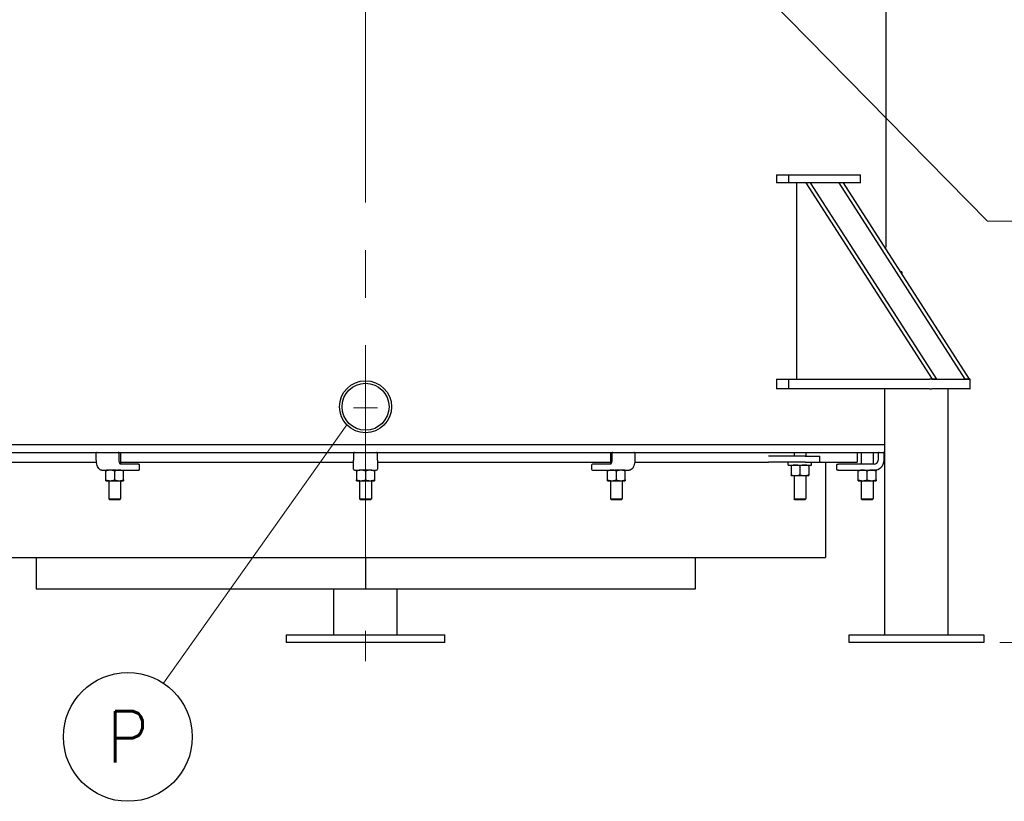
# Model space of a CAD drawing. Extents: x 1 to 669, y 0 to 417.
# Tile 175 of 256: x 313 to 375, y 155 to 204. Entities that reach past the tile are written whole.
import ezdxf
from ezdxf.enums import TextEntityAlignment as Align

# ---------------------------------------------------------------- set-up
doc = ezdxf.new("R2010")
doc.units = 0
doc.header["$LTSCALE"] = 12
doc.header["$MEASUREMENT"] = 0
doc.linetypes.add('C', pattern=[2, 1.25, -0.25, 0.25, -0.25])
doc.layers.get('0').update_dxf_attribs({"linetype": 'CONTINUOUS'})
doc.layers.add('C', color=4, linetype='C', lineweight=13)
doc.layers.add('Leader', color=41, linetype='CONTINUOUS', lineweight=13)
doc.layers.add('D', color=2, linetype='CONTINUOUS')
doc.styles.get("Standard").update_dxf_attribs({"font": 'SIMPLEX.SHX', "width": 0.875})
doc.dimstyles.get("Standard").update_dxf_attribs({"dimscale": 28, "dimtxt": 0.125, "dimasz": 0.125, "dimexe": 0.04375, "dimexo": 0.0625, "dimgap": 0.04375, "dimtad": 0, "dimtih": 1, "dimtoh": 1, "dimdec": 4, "dimzin": 12, "dimdsep": 46, "dimlunit": 5, "dimtxsty": 'Standard', "dimcen": 0, "dimclrd": 256, "dimclre": 256, "dimclrt": 256, "dimadec": 1, "dimazin": 3, "dimtfac": 0.875, "dimtdec": 4, "dimtofl": 0, "dimtmove": 0, "dimatfit": 2, "dimfxl": 1, "dimtolj": 1, "dimtzin": 12, "dimlwd": 13, "dimlwe": 13, "dimarcsym": 0})
doc.dimstyles.new('STANDARD$0', dxfattribs={"dimscale": 32, "dimtxt": 0.09375, "dimasz": 0.0625, "dimexe": 0.03125, "dimexo": 0.03125, "dimgap": 0.03125, "dimtad": 1, "dimtih": 1, "dimtoh": 1, "dimdec": 4, "dimzin": 12, "dimdsep": 46, "dimlunit": 5, "dimtxsty": 'Standard', "dimcen": -0.03125, "dimclrd": 256, "dimclre": 256, "dimclrt": 256, "dimadec": 0, "dimazin": 0, "dimtfac": 0.875, "dimtdec": 4, "dimtofl": 0, "dimtmove": 0, "dimatfit": 3, "dimfxl": 1, "dimtolj": 1, "dimtzin": 12, "dimlwd": 13, "dimlwe": 13, "dimarcsym": 0})

# ---------------------------------------------------------------- blocks, each defined once
blk = doc.blocks.new('*D61')
at = {"layer": 'D', "lineweight": 13, "transparency": 16777216}
for p, q in [((381.374, 261.963), (414.958, 261.963)), ((413.958, 259.963), (413.958, 237.697)), ((413.958, 166.588), (413.958, 229.572)), ((374.331, 164.588), (414.958, 164.588))]:
    blk.add_line(p, q, dxfattribs=at)
at = {"layer": 'D', "transparency": 16777216}
for points in [[(413.625, 259.963), (414.292, 259.963), (413.958, 261.963)], [(413.625, 166.588), (414.292, 166.588), (413.958, 164.588)]]:
    blk.add_solid(points, dxfattribs=at)
at = {"layer": 'D', "transparency": 16777216, "insert": (413.958, 233.634), "char_height": 3, "attachment_point": 5}
blk.add_mtext('\\A1;97{\\H0.875x;\\S1/2;}{}{\\C2;%%p1}', dxfattribs=at)
blk = doc.blocks.new('*D62')
at = {"layer": 'D', "lineweight": 13, "transparency": 16777216}
for p, q in [((327.321, 286.096), (429.405, 286.096)), ((428.405, 284.096), (428.405, 230.339)), ((428.405, 166.588), (428.405, 222.214)), ((374.331, 164.588), (429.405, 164.588))]:
    blk.add_line(p, q, dxfattribs=at)
at = {"layer": 'D', "transparency": 16777216}
for points in [[(428.072, 284.096), (428.738, 284.096), (428.405, 286.096)], [(428.072, 166.588), (428.738, 166.588), (428.405, 164.588)]]:
    blk.add_solid(points, dxfattribs=at)
at = {"layer": 'D', "transparency": 16777216, "insert": (428.405, 226.276), "char_height": 3, "attachment_point": 5}
blk.add_mtext('\\A1;121{\\H0.875x;\\S1/2;}{}{\\C2;%%p1}', dxfattribs=at)

msp = doc.modelspace()

# ---------------------------------------------------------------- linework, layer by layer
for p, q in [((367.15841, 189.58826), (367.15841, 231.30701)), ((360.24387, 194.08826), (361.04106, 194.08826)), ((360.24387, 194.08826), (360.24387, 193.58826)), ((361.04106, 194.08826), (365.54106, 194.08826)), ((361.04106, 193.58826), (361.04106, 194.08826)), ((365.54106, 193.58826), (365.54106, 194.08826)), ((361.04106, 193.58826), (360.24387, 193.58826)), ((365.54106, 193.58826), (361.04106, 193.58826)), ((361.51262, 193.58826), (361.51262, 181.21326)), ((370.09142, 181.21326), (362.13481, 193.58826)), ((362.38481, 193.58826), (362.13481, 193.58826)), ((362.38481, 193.58826), (370.34142, 181.21326)), ((372.15392, 181.21326), (364.19731, 193.58826)), ((364.44731, 193.58826), (364.19731, 193.58826)), ((364.44731, 193.58826), (372.40392, 181.21326)), ((368.15841, 187.96326), (368.06395, 187.96326)), ((368.15841, 187.96326), (368.15841, 187.81634)), ((360.24387, 181.21326), (361.04106, 181.21326)), ((360.24387, 181.21326), (360.24387, 180.58826)), ((361.04106, 181.21326), (369.90173, 181.21326)), ((361.04106, 180.58826), (361.04106, 181.21326)), ((370.04803, 181.21326), (369.90173, 181.21326)), ((370.04803, 181.21326), (372.44731, 181.21326)), ((370.34142, 181.21326), (370.09142, 181.21326)), ((372.40392, 181.21326), (372.15392, 181.21326)), ((372.46406, 181.21326), (372.44731, 181.21326)), ((372.46406, 180.58826), (372.46406, 181.21326)), ((361.04106, 180.58826), (360.24387, 180.58826)), ((369.90173, 180.58826), (361.04106, 180.58826)), ((367.0826, 165.08826), (367.0826, 180.58826)), ((369.90173, 180.58826), (370.04803, 180.58826)), ((372.44731, 180.58826), (370.04803, 180.58826)), ((371.0826, 165.08826), (371.0826, 180.58826)), ((372.44731, 180.58826), (372.46406, 180.58826)), ((301.60921, 177.08826), (334.34591, 177.08826)), ((334.34591, 177.08826), (367.0826, 177.08826)), ((301.60921, 176.58826), (334.34591, 176.58826)), ((317.37485, 176.08826), (317.37485, 176.52826)), ((318.81747, 176.08826), (318.81747, 176.52826)), ((318.90841, 176.58826), (318.90841, 175.83871)), ((333.59591, 176.52826), (333.59591, 176.08826)), ((334.34591, 176.58826), (367.0826, 176.58826)), ((335.09591, 176.08826), (335.09591, 176.52826)), ((349.78341, 176.58826), (349.78341, 175.83871)), ((349.87435, 176.52826), (349.87435, 176.08826)), ((351.31697, 176.52826), (351.31697, 176.08826)), ((360.03596, 176.33826), (359.75554, 176.33826)), ((362.05749, 176.33826), (360.03596, 176.33826)), ((361.35896, 176.58826), (361.35896, 176.33826)), ((362.05749, 176.33826), (362.98396, 176.33826)), ((362.10896, 176.58826), (362.10896, 176.33826)), ((362.98396, 175.96326), (362.98396, 176.33826)), ((365.34591, 176.58826), (365.34591, 175.96326)), ((365.59591, 176.58826), (365.59591, 175.83826)), ((366.34591, 176.58826), (366.34591, 175.83826)), ((366.65791, 176.52826), (366.65791, 176.08826)), ((367.03291, 176.08826), (367.03291, 176.52826)), ((308.93628, 175.96326), (317.38149, 175.96326)), ((318.90841, 175.96326), (333.59591, 175.96326)), ((320.03747, 175.83826), (318.91247, 175.83826)), ((320.03747, 175.83826), (320.04617, 175.83826)), ((320.10617, 175.52326), (320.10617, 175.77826)), ((333.59591, 175.52326), (333.59591, 176.08826)), ((335.09591, 176.08826), (335.09591, 175.52326)), ((335.09591, 175.96326), (349.78341, 175.96326)), ((348.58564, 175.77826), (348.58564, 175.52326)), ((348.64564, 175.83826), (348.65435, 175.83826)), ((349.77935, 175.83826), (348.65435, 175.83826)), ((351.31033, 175.96326), (359.75554, 175.96326)), ((360.03596, 175.96326), (359.75554, 175.96326)), ((362.05749, 175.96326), (360.03596, 175.96326)), ((360.99996, 175.78626), (360.99996, 175.96326)), ((360.99996, 175.78626), (362.46796, 175.78626)), ((361.17146, 175.73602), (361.17146, 175.1715)), ((361.73396, 175.73602), (361.73396, 175.1715)), ((362.05749, 175.96326), (362.98396, 175.96326)), ((362.29646, 175.73602), (362.29646, 175.1715)), ((362.46796, 175.78626), (362.46796, 175.96326)), ((362.98396, 175.96326), (365.34591, 175.96326)), ((363.34591, 175.96326), (363.34591, 169.96326)), ((364.03291, 175.77826), (364.03291, 175.52326)), ((364.09291, 175.83826), (364.15791, 175.83826)), ((366.40791, 175.83826), (364.15791, 175.83826)), ((317.71735, 175.46326), (318.00819, 175.46326)), ((317.97091, 174.8485), (317.97091, 175.41302)), ((318.25216, 175.46326), (318.00819, 175.46326)), ((318.62163, 175.46326), (318.25216, 175.46326)), ((318.53341, 174.8485), (318.53341, 175.41302)), ((318.62163, 175.46326), (318.91247, 175.46326)), ((318.91247, 175.46326), (320.03747, 175.46326)), ((319.09591, 174.8485), (319.09591, 175.41302)), ((320.04617, 175.46326), (320.03747, 175.46326)), ((333.65591, 175.46326), (333.99174, 175.46326)), ((333.78341, 175.41302), (333.78341, 174.8485)), ((334.06466, 175.46326), (333.99174, 175.46326)), ((334.62716, 175.46326), (334.06466, 175.46326)), ((334.34591, 175.41302), (334.34591, 174.8485)), ((334.70008, 175.46326), (334.62716, 175.46326)), ((334.70008, 175.46326), (335.03591, 175.46326)), ((334.90841, 175.41302), (334.90841, 174.8485)), ((348.65435, 175.46326), (348.64564, 175.46326)), ((348.65435, 175.46326), (349.77935, 175.46326)), ((349.59591, 174.8485), (349.59591, 175.41302)), ((349.77935, 175.46326), (350.07019, 175.46326)), ((350.43966, 175.46326), (350.07019, 175.46326)), ((350.15841, 174.8485), (350.15841, 175.41302)), ((350.68363, 175.46326), (350.43966, 175.46326)), ((350.68363, 175.46326), (350.97447, 175.46326)), ((350.72091, 174.8485), (350.72091, 175.41302)), ((361.17146, 175.12126), (361.45271, 175.12126)), ((361.35896, 175.12126), (361.35896, 173.64826)), ((361.45271, 175.12126), (362.01521, 175.12126)), ((362.01521, 175.12126), (362.29646, 175.12126)), ((362.10896, 175.12126), (362.10896, 173.64826)), ((364.15791, 175.46326), (364.09291, 175.46326)), ((364.15791, 175.46326), (366.40791, 175.46326)), ((365.40841, 174.8485), (365.40841, 175.41302)), ((365.97091, 174.8485), (365.97091, 175.41302)), ((366.53341, 175.46326), (366.40791, 175.46326)), ((366.53341, 174.8485), (366.53341, 175.41302)), ((317.97091, 174.79826), (318.25216, 174.79826)), ((318.15841, 174.79826), (318.15841, 173.64826)), ((318.25216, 174.79826), (318.81466, 174.79826)), ((318.81466, 174.79826), (319.09591, 174.79826)), ((318.90841, 174.79826), (318.90841, 173.64826)), ((333.78341, 174.79826), (334.06466, 174.79826)), ((333.97091, 174.79826), (333.97091, 173.64826)), ((334.06466, 174.79826), (334.62716, 174.79826)), ((334.62716, 174.79826), (334.90841, 174.79826)), ((334.72091, 174.79826), (334.72091, 173.64826)), ((349.59591, 174.79826), (349.87716, 174.79826)), ((349.78341, 174.79826), (349.78341, 173.64826)), ((349.87716, 174.79826), (350.43966, 174.79826)), ((350.43966, 174.79826), (350.72091, 174.79826)), ((350.53341, 174.79826), (350.53341, 173.64826)), ((365.40841, 174.79826), (365.68966, 174.79826)), ((365.59591, 174.79826), (365.59591, 173.64826)), ((365.68966, 174.79826), (366.25216, 174.79826)), ((366.25216, 174.79826), (366.53341, 174.79826)), ((366.34591, 174.79826), (366.34591, 173.64826)), ((318.15841, 173.64826), (318.85817, 173.64826)), ((318.21841, 173.58826), (318.15841, 173.64826)), ((318.80621, 173.58826), (318.21841, 173.58826)), ((318.84841, 173.58826), (318.80621, 173.58826)), ((318.84841, 173.58826), (318.90841, 173.64826)), ((318.85817, 173.64826), (318.90841, 173.64826)), ((333.97091, 173.64826), (334.72091, 173.64826)), ((334.03091, 173.58826), (333.97091, 173.64826)), ((334.66091, 173.58826), (334.03091, 173.58826)), ((334.66091, 173.58826), (334.72091, 173.64826)), ((349.78341, 173.64826), (350.53341, 173.64826)), ((349.84341, 173.58826), (349.78341, 173.64826)), ((350.47341, 173.58826), (349.84341, 173.58826)), ((350.47341, 173.58826), (350.53341, 173.64826)), ((361.35896, 173.64826), (362.10896, 173.64826)), ((361.41896, 173.58826), (361.35896, 173.64826)), ((362.04896, 173.58826), (361.41896, 173.58826)), ((362.04896, 173.58826), (362.10896, 173.64826)), ((365.59591, 173.64826), (366.34591, 173.64826)), ((365.65591, 173.58826), (365.59591, 173.64826)), ((366.28591, 173.58826), (365.65591, 173.58826)), ((366.28591, 173.58826), (366.34591, 173.64826)), ((305.34591, 169.96326), (363.34591, 169.96326)), ((313.57465, 169.96326), (313.57465, 167.96326)), ((334.34591, 169.96326), (334.34591, 167.96326)), ((355.11717, 169.96326), (355.11717, 167.96326)), ((334.34591, 167.96326), (313.57465, 167.96326)), ((332.34591, 165.08826), (332.34591, 167.96326)), ((355.11717, 167.96326), (334.34591, 167.96326)), ((336.34591, 165.08826), (336.34591, 167.96326)), ((329.34591, 165.08826), (329.34591, 164.58826)), ((329.34591, 165.08826), (329.59591, 165.08826)), ((329.59591, 164.58826), (329.34591, 164.58826)), ((329.59591, 165.08826), (339.09591, 165.08826)), ((339.09591, 164.58826), (329.59591, 164.58826)), ((339.09591, 165.08826), (339.34591, 165.08826)), ((339.34591, 164.58826), (339.09591, 164.58826)), ((339.34591, 164.58826), (339.34591, 165.08826)), ((364.83381, 165.08826), (364.95881, 165.08826)), ((364.83381, 164.58826), (364.83381, 165.08826)), ((364.95881, 164.58826), (364.83381, 164.58826)), ((364.95881, 165.08826), (368.2064, 165.08826)), ((368.2064, 164.58826), (364.95881, 164.58826)), ((368.2064, 165.08826), (368.54791, 165.08826)), ((368.54791, 164.58826), (368.2064, 164.58826)), ((368.54791, 165.08826), (373.29791, 165.08826)), ((373.29791, 164.58826), (368.54791, 164.58826)), ((373.29791, 165.08826), (373.3314, 165.08826)), ((373.3314, 164.58826), (373.29791, 164.58826)), ((373.3314, 165.08826), (373.3314, 164.58826))]:
    msp.add_line(p, q)
for radius in [1.64, 1.48]:
    msp.add_circle((334.34591, 179.46326), radius)
for centre, radius, start, end in [((317.43485, 176.52826), 0.06, 90, 180), ((318.75747, 176.52826), 0.06, 0, 90), ((333.65591, 176.52826), 0.06, 90, 180), ((335.03591, 176.52826), 0.06, 0, 90), ((349.93435, 176.52826), 0.06, 90, 180), ((351.25697, 176.52826), 0.06, 0, 90), ((366.71791, 176.52826), 0.06, 90, 180), ((366.97291, 176.52826), 0.06, 0, 90), ((320.04617, 175.77826), 0.06, 0, 90), ((348.64564, 175.77826), 0.06, 90, 180), ((364.09291, 175.77826), 0.06, 90, 180), ((366.40791, 176.08826), 0.25, 270, 0), ((366.40791, 176.08826), 0.625, 270, 0), ((320.04617, 175.52326), 0.06, 270, 0), ((333.65591, 175.52326), 0.06, 180, 270), ((335.03591, 175.52326), 0.06, 270, 0), ((348.64564, 175.52326), 0.06, 180, 270), ((364.09291, 175.52326), 0.06, 180, 270)]:
    msp.add_arc(centre, radius, start, end)
for points, knots in [([(367.14118, 189.39844), (367.14953, 189.49587), (367.15531, 189.55563), (367.15808, 189.58486), (367.15839, 189.58826), (367.15841, 189.58826)], [42.48448551, 42.48448551, 42.48448551, 42.48448551, 44.54722202, 44.54722202, 45.16871324, 45.16871324, 45.16871324, 45.16871324]), ([(317.71735, 175.46326), (317.68356, 175.46326), (317.65001, 175.47203), (317.58488, 175.50555), (317.55396, 175.53192), (317.49681, 175.60005), (317.47119, 175.64323), (317.42848, 175.7408), (317.41143, 175.79522), (317.38663, 175.91094), (317.3789, 175.97221), (317.37526, 176.05224), (317.37485, 176.07025), (317.37485, 176.08826)], [6.28318531, 6.28318531, 6.28318531, 6.28318531, 6.53504363, 6.53504363, 6.82069396, 6.82069396, 7.13485322, 7.13485322, 7.44901249, 7.44901249, 7.76317175, 7.76317175, 7.85398163, 7.85398163, 7.85398163, 7.85398163]), ([(318.91247, 175.83826), (318.9088, 175.83826), (318.90451, 175.83903), (318.89047, 175.84815), (318.88161, 175.85634), (318.86447, 175.88022), (318.85627, 175.89497), (318.84129, 175.93078), (318.83458, 175.95208), (318.82406, 175.99936), (318.82037, 176.02549), (318.81786, 176.06417), (318.81747, 176.07621), (318.81747, 176.08826)], [6.28318531, 6.28318531, 6.28318531, 6.28318531, 6.59734457, 6.59734457, 6.89184683, 6.89184683, 7.1570818, 7.1570818, 7.43521425, 7.43521425, 7.7249285, 7.7249285, 7.85398163, 7.85398163, 7.85398163, 7.85398163]), ([(349.87435, 176.08826), (349.87435, 176.06064), (349.87228, 176.03302), (349.86436, 175.98104), (349.85854, 175.95665), (349.84438, 175.91425), (349.83611, 175.89606), (349.8193, 175.86783), (349.8108, 175.85747), (349.79597, 175.84388), (349.78987, 175.8407), (349.78314, 175.83851), (349.78123, 175.83826), (349.77935, 175.83826)], [4.71238898, 4.71238898, 4.71238898, 4.71238898, 5.00831459, 5.00831459, 5.30119568, 5.30119568, 5.58452124, 5.58452124, 5.85348314, 5.85348314, 6.12234326, 6.12234326, 6.28318531, 6.28318531, 6.28318531, 6.28318531]), ([(351.31697, 176.08826), (351.31697, 176.02595), (351.31205, 175.96365), (351.29268, 175.84443), (351.27824, 175.78752), (351.24057, 175.68382), (351.21737, 175.63701), (351.16251, 175.55729), (351.13078, 175.52421), (351.05981, 175.47809), (351.0205, 175.46451), (350.97837, 175.46329), (350.97642, 175.46326), (350.97447, 175.46326)], [4.71238898, 4.71238898, 4.71238898, 4.71238898, 5.02654825, 5.02654825, 5.34070751, 5.34070751, 5.65486678, 5.65486678, 5.96902604, 5.96902604, 6.26865529, 6.26865529, 6.28318531, 6.28318531, 6.28318531, 6.28318531])]:
    msp.add_open_spline(points, degree=3, knots=knots)
for points in [[(361.17146, 175.73602), (361.17146, 175.78626), (361.17146, 175.78626)], [(361.45271, 175.78626), (361.32218, 175.78626), (361.17146, 175.73602)], [(361.73396, 175.73602), (361.58324, 175.78626), (361.45271, 175.78626)], [(362.01521, 175.78626), (361.88468, 175.78626), (361.73396, 175.73602)], [(362.29646, 175.73602), (362.14574, 175.78626), (362.01521, 175.78626)], [(362.29646, 175.78626), (362.29646, 175.78626), (362.29646, 175.73602)], [(317.97091, 175.41302), (317.97091, 175.46326), (317.97091, 175.46326)], [(318.25216, 175.46326), (318.12163, 175.46326), (317.97091, 175.41302)], [(318.53341, 175.41302), (318.38269, 175.46326), (318.25216, 175.46326)], [(318.81466, 175.46326), (318.68413, 175.46326), (318.53341, 175.41302)], [(319.09591, 175.41302), (318.94519, 175.46326), (318.81466, 175.46326)], [(319.09591, 175.46326), (319.09591, 175.46326), (319.09591, 175.41302)], [(333.78341, 175.41302), (333.78341, 175.46326), (333.78341, 175.46326)], [(334.06466, 175.46326), (333.93413, 175.46326), (333.78341, 175.41302)], [(334.34591, 175.41302), (334.19519, 175.46326), (334.06466, 175.46326)], [(334.62716, 175.46326), (334.49663, 175.46326), (334.34591, 175.41302)], [(334.90841, 175.41302), (334.75769, 175.46326), (334.62716, 175.46326)], [(334.90841, 175.46326), (334.90841, 175.46326), (334.90841, 175.41302)], [(349.59591, 175.41302), (349.59591, 175.46326), (349.59591, 175.46326)], [(349.87716, 175.46326), (349.74663, 175.46326), (349.59591, 175.41302)], [(350.15841, 175.41302), (350.00769, 175.46326), (349.87716, 175.46326)], [(350.43966, 175.46326), (350.30913, 175.46326), (350.15841, 175.41302)], [(350.72091, 175.41302), (350.57019, 175.46326), (350.43966, 175.46326)], [(350.72091, 175.46326), (350.72091, 175.46326), (350.72091, 175.41302)], [(361.17146, 175.12126), (361.17146, 175.12126), (361.17146, 175.1715)], [(361.17146, 175.1715), (361.32218, 175.12126), (361.45271, 175.12126)], [(361.45271, 175.12126), (361.58324, 175.12126), (361.73396, 175.1715)], [(361.73396, 175.1715), (361.88468, 175.12126), (362.01521, 175.12126)], [(362.01521, 175.12126), (362.14574, 175.12126), (362.29646, 175.1715)], [(362.29646, 175.1715), (362.29646, 175.12126), (362.29646, 175.12126)], [(365.40841, 175.41302), (365.40841, 175.46326), (365.40841, 175.46326)], [(365.68966, 175.46326), (365.55913, 175.46326), (365.40841, 175.41302)], [(365.97091, 175.41302), (365.82019, 175.46326), (365.68966, 175.46326)], [(366.25216, 175.46326), (366.12163, 175.46326), (365.97091, 175.41302)], [(366.53341, 175.41302), (366.38269, 175.46326), (366.25216, 175.46326)], [(366.53341, 175.46326), (366.53341, 175.46326), (366.53341, 175.41302)], [(317.97091, 174.79826), (317.97091, 174.79826), (317.97091, 174.8485)], [(317.97091, 174.8485), (318.12163, 174.79826), (318.25216, 174.79826)], [(318.25216, 174.79826), (318.38269, 174.79826), (318.53341, 174.8485)], [(318.53341, 174.8485), (318.68413, 174.79826), (318.81466, 174.79826)], [(318.81466, 174.79826), (318.94519, 174.79826), (319.09591, 174.8485)], [(319.09591, 174.8485), (319.09591, 174.79826), (319.09591, 174.79826)], [(333.78341, 174.79826), (333.78341, 174.79826), (333.78341, 174.8485)], [(333.78341, 174.8485), (333.93413, 174.79826), (334.06466, 174.79826)], [(334.06466, 174.79826), (334.19519, 174.79826), (334.34591, 174.8485)], [(334.34591, 174.8485), (334.49663, 174.79826), (334.62716, 174.79826)], [(334.62716, 174.79826), (334.75769, 174.79826), (334.90841, 174.8485)], [(334.90841, 174.8485), (334.90841, 174.79826), (334.90841, 174.79826)], [(349.59591, 174.79826), (349.59591, 174.79826), (349.59591, 174.8485)], [(349.59591, 174.8485), (349.74663, 174.79826), (349.87716, 174.79826)], [(349.87716, 174.79826), (350.00769, 174.79826), (350.15841, 174.8485)], [(350.15841, 174.8485), (350.30913, 174.79826), (350.43966, 174.79826)], [(350.43966, 174.79826), (350.57019, 174.79826), (350.72091, 174.8485)], [(350.72091, 174.8485), (350.72091, 174.79826), (350.72091, 174.79826)], [(365.40841, 174.79826), (365.40841, 174.79826), (365.40841, 174.8485)], [(365.40841, 174.8485), (365.55913, 174.79826), (365.68966, 174.79826)], [(365.68966, 174.79826), (365.82019, 174.79826), (365.97091, 174.8485)], [(365.97091, 174.8485), (366.12163, 174.79826), (366.25216, 174.79826)], [(366.25216, 174.79826), (366.38269, 174.79826), (366.53341, 174.8485)], [(366.53341, 174.8485), (366.53341, 174.79826), (366.53341, 174.79826)]]:
    msp.add_rational_spline(points, [1, 1.0379548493, 1], degree=2)
at = {"layer": 'C'}
msp.add_line((334.34591, 279.34178), (334.34591, 163.42201), dxfattribs=at)
at = {"layer": 'D'}
msp.add_circle((319.36167, 158.64537), 4.0625, dxfattribs=at)
at = {"layer": 'Leader'}
for p, q in [((334.34591, 178.64961), (334.34591, 180.14961)), ((335.09591, 179.39961), (333.59591, 179.39961)), ((333.17519, 178.31478), (321.60954, 162.0293))]:
    msp.add_line(p, q, dxfattribs=at)

# ---------------------------------------------------------------- texts
at = {"layer": 'D', "width": 0.875}
msp.add_text('P', height=3.25, dxfattribs=at).set_placement((319.36167, 158.64537), align=Align.MIDDLE)

# ---------------------------------------------------------------- dimensions: what is measured, and where the dimension line sits
at = {"layer": 'D'}
for base, p1, p2, picture, middle in [((428.40503, 164.58826), (326.32086, 286.09602), (373.3314, 164.58826), '*D62', (428.40503, 226.27639)), ((413.95828, 261.96326), (373.3314, 164.58826), (380.37381, 261.96326), '*D61', (413.95828, 233.63445))]:
    dim = msp.add_linear_dim(base=base, p1=p1, p2=p2, angle=90, text='<>{}{\\C2;%%p1}', dimstyle='STANDARD$0', override={"dimdec": 1, "dimtp": 1, "dimtm": 1, "dimarcsym": 1}, dxfattribs=at)
    dim.commit()
    dim.dimension.update_dxf_attribs({"geometry": picture, "text_midpoint": middle, "dimtype": 160})

# ---------------------------------------------------------------- leaders
at = {"layer": 'D', "annotation_type": 0, "has_hookline": 1, "hookline_direction": 0, "text_width": 32.375}
msp.add_leader([(345.12524, 220.08826), (373.5511, 191.16693), (377.0511, 191.16693)], dimstyle='Standard', override={"dimgap": 0.04375, "dimtad": 0, "dimarcsym": 1}, dxfattribs=at)

doc.saveas('drawing.dxf')
